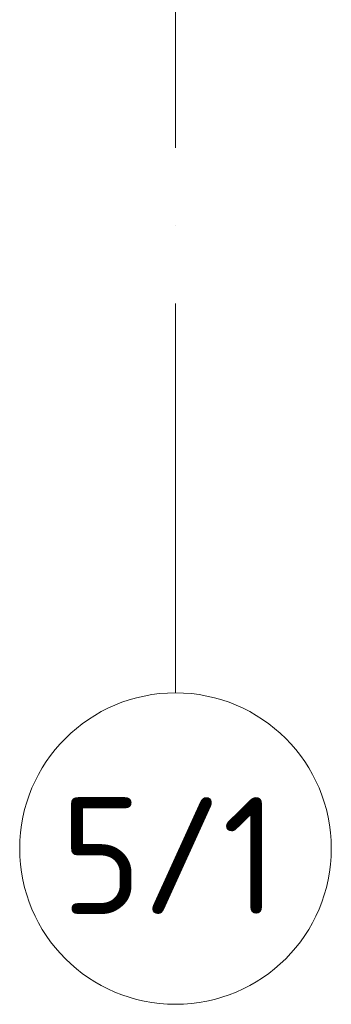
# Model space of a CAD drawing. Header units: millimetres. Extents: x -3267 to 40126, y 29201 to 102288.
# Tile 14 of 256: x 13826 to 14626, y 29201 to 31730. Entities that reach past the tile are written whole.
import ezdxf

# ---------------------------------------------------------------- set-up
doc = ezdxf.new("R2010")
doc.units = ezdxf.units.MM
doc.linetypes.add('4_ Штрихпунктир_ 10 х 2 мм', pattern=[1400, 1000, -200, 0, -200])
doc.layers.add('S-GRID-____-IDEN', color=7, linetype='Continuous', lineweight=9)
doc.layers.add('S-GRID-____-OTLN', color=7, linetype='Continuous', lineweight=9)
doc.styles.add('GOST Common_1', font='GOST_Common.ttf', dxfattribs={"height": 300})

# ---------------------------------------------------------------- blocks, each defined once
blk = doc.blocks.new('Ось сетки - 8_0 мм-37851243-ВКК_02_К1_З_ЭОМ_кабель_')
at = {"layer": 'S-GRID-____-IDEN', "color": 253, "true_color": 0xaaaaaa}
blk.add_circle((0, 0), 4, dxfattribs=at)

msp = doc.modelspace()

# ---------------------------------------------------------------- linework, layer by layer
at = {"layer": 'S-GRID-____-OTLN', "color": 253, "linetype": '4_ Штрихпунктир_ 10 х 2 мм', "true_color": 0xaaaaaa}
msp.add_line((14225.6, 30000.7), (14225.6, 101488.3), dxfattribs=at)

# ---------------------------------------------------------------- block references
at = {"layer": 'S-GRID-____-IDEN', "color": 253, "true_color": 0xaaaaaa, "xscale": 99.99999999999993, "yscale": 99.99999999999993, "zscale": 99.99999999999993}
msp.add_blockref('Ось сетки - 8_0 мм-37851243-ВКК_02_К1_З_ЭОМ_кабель_', (14225.6, 29600.7), dxfattribs=at)

# ---------------------------------------------------------------- texts
at = {"layer": 'S-GRID-____-IDEN', "color": 253, "true_color": 0xaaaaaa, "insert": (13931, 29732.8), "char_height": 300, "width": 705.485, "attachment_point": 1, "style": 'GOST Common_1'}
msp.add_mtext('5/1', dxfattribs=at)

doc.saveas('drawing.dxf')
